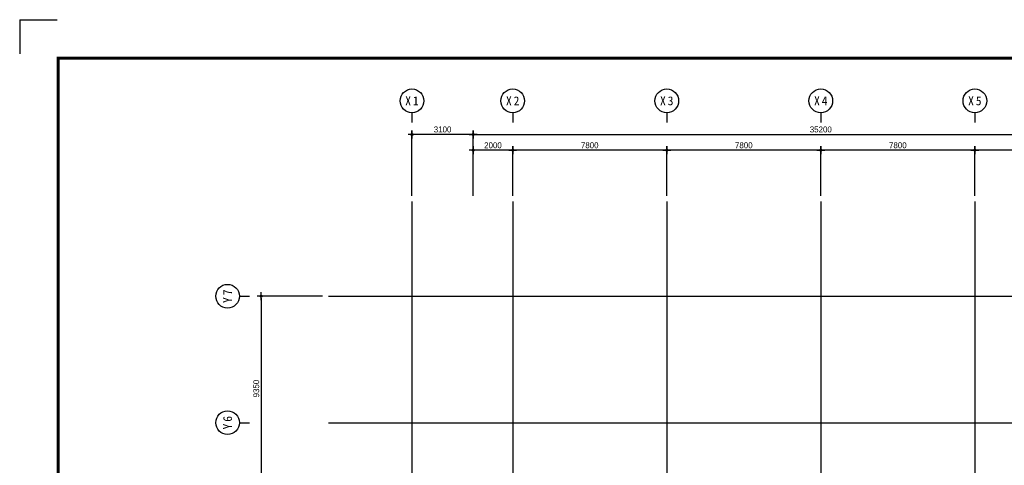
# Model space of a CAD drawing. Header units: inches. Extents: x 4005871 to 4089971, y -5560604 to -5501204.
# Tile 2 of 4: x 4005871 to 4055725, y -5523751 to -5501204. Entities that reach past the tile are written whole.
import ezdxf
from ezdxf.enums import TextEntityAlignment as Align

# ---------------------------------------------------------------- set-up
doc = ezdxf.new("R2010")
doc.units = ezdxf.units.IN
doc.header["$MEASUREMENT"] = 0
doc.linetypes.add('CEN', pattern=[66, 60, -2, 2, -2])
doc.layers.get('0').update_dxf_attribs({"linetype": 'CONTINUOUS'})
for name, color, linetype in [('3', 3, 'CONTINUOUS'), ('A_GE_FORM', 7, 'CONTINUOUS'), ('CEN', 13, 'CEN'), ('DI', 1, 'CONTINUOUS'), ('DIM', 7, 'CONTINUOUS')]:
    doc.layers.add(name, color=color, linetype=linetype)
doc.styles.add('GHS', font='txt')
doc.styles.add('HY울릉도 L', font='txt')
doc.styles.add('SDP-S', font='txt')
doc.styles.add('돋움체', font='txt')
doc.dimstyles.new('SMDI-3', dxfattribs={"dimtxt": 3, "dimasz": 1, "dimexe": 2, "dimexo": 3, "dimgap": 1, "dimtad": 1, "dimdsep": 46, "dimtxsty": 'HY울릉도 L', "dimblk": 'Z_DOT', "dimcen": 2.5, "dimdle": 1.5, "dimclrd": 1, "dimclre": 1, "dimclrt": 2, "dimadec": 0, "dimazin": 0, "dimtfac": 1, "dimtix": 1, "dimtmove": 2, "dimatfit": 3, "dimldrblk": 'Z_DOT', "dimfxl": 2, "dimtvp": 1, "dimtolj": 1, "dimtzin": 0, "dimarcsym": 0})

# ---------------------------------------------------------------- blocks, each defined once
blk = doc.blocks.new('sheet _서영')
at = {"layer": 'A_GE_FORM'}
for q in [(-362689.99, -1058481.68), (-362689.99, -1058481.68), (-362670.99, -1058464.44)]:
    blk.add_line((-362689.99, -1058464.44), q, dxfattribs=at)
at = {"layer": 'A_GE_FORM', "const_width": 1.5}
blk.add_lwpolyline([(-361868.49, -1059038.93), (-362670.49, -1059038.93), (-362670.49, -1058483.93), (-361868.49, -1058483.93)], close=True, dxfattribs=at)
blk = doc.blocks.new('Z_DOT')
at = {"layer": 'DIM', "color": 1, "ltscale": 3}
for p, q in [((-2, 0), (2, 0)), ((0, -2), (0, 2))]:
    blk.add_line(p, q, dxfattribs=at)
for radius in [0.5, 0.25]:
    blk.add_circle((0, 0), radius, dxfattribs=at)
blk = doc.blocks.new('*D4')
at = {"layer": 'DIM', "color": 1, "lineweight": -2, "ltscale": 3, "transparency": 16777216}
for p, q in [((4028834, -5510110), (4028834, -5506810)), ((4064034, -5510110), (4064034, -5506810)), ((4028934, -5507010), (4063934, -5507010))]:
    blk.add_line(p, q, dxfattribs=at)
at = {"layer": 'DIM', "color": 1, "lineweight": -2, "ltscale": 3, "transparency": 16777216, "xscale": 100, "yscale": 100, "zscale": 100, "rotation": 180}
blk.add_blockref('Z_DOT', (4028834, -5507010), dxfattribs=at)
at = {"layer": 'DIM', "color": 1, "lineweight": -2, "ltscale": 3, "transparency": 16777216, "xscale": 100, "yscale": 100, "zscale": 100}
blk.add_blockref('Z_DOT', (4064034, -5507010), dxfattribs=at)
at = {"layer": 'DIM', "color": 2, "ltscale": 3, "transparency": 16777216, "insert": (4046434, -5506760), "char_height": 300, "attachment_point": 5, "style": 'SDP-S'}
blk.add_mtext('\\A1;35200', dxfattribs=at)
blk = doc.blocks.new('CCS111')
blk.add_line((0, 8), (0, 3))
blk.add_circle((0, 14), 6)
at = {"color": 3, "style": 'GHS'}
for tag, p in [('X', (-2.45, 14.02)), ('1', (1.44, 14.02))]:
    blk.add_attdef(tag, text='', height=4.5, dxfattribs=at).set_placement(p, align=Align.MIDDLE_CENTER)
blk = doc.blocks.new('*D6')
at = {"layer": 'DIM', "color": 1, "lineweight": -2, "ltscale": 3, "transparency": 16777216}
for p, q in [((4054234, -5510110), (4054234, -5507610)), ((4061934, -5507810), (4054334, -5507810)), ((4062034, -5510110), (4062034, -5507610))]:
    blk.add_line(p, q, dxfattribs=at)
at = {"layer": 'DIM', "color": 1, "lineweight": -2, "ltscale": 3, "transparency": 16777216, "xscale": 100, "yscale": 100, "zscale": 100, "rotation": 180}
blk.add_blockref('Z_DOT', (4054234, -5507810), dxfattribs=at)
at = {"layer": 'DIM', "color": 1, "lineweight": -2, "ltscale": 3, "transparency": 16777216, "xscale": 100, "yscale": 100, "zscale": 100}
blk.add_blockref('Z_DOT', (4062034, -5507810), dxfattribs=at)
at = {"layer": 'DIM', "color": 2, "ltscale": 3, "transparency": 16777216, "insert": (4058134, -5507560), "char_height": 300, "attachment_point": 5, "style": 'SDP-S'}
blk.add_mtext('\\A1;7800', dxfattribs=at)
blk = doc.blocks.new('*D7')
at = {"layer": 'DIM', "color": 1, "lineweight": -2, "ltscale": 3, "transparency": 16777216}
for p, q in [((4046434, -5510110), (4046434, -5507610)), ((4054134, -5507810), (4046534, -5507810)), ((4054234, -5510110), (4054234, -5507610))]:
    blk.add_line(p, q, dxfattribs=at)
at = {"layer": 'DIM', "color": 1, "lineweight": -2, "ltscale": 3, "transparency": 16777216, "xscale": 100, "yscale": 100, "zscale": 100, "rotation": 180}
blk.add_blockref('Z_DOT', (4046434, -5507810), dxfattribs=at)
at = {"layer": 'DIM', "color": 1, "lineweight": -2, "ltscale": 3, "transparency": 16777216, "xscale": 100, "yscale": 100, "zscale": 100}
blk.add_blockref('Z_DOT', (4054234, -5507810), dxfattribs=at)
at = {"layer": 'DIM', "color": 2, "ltscale": 3, "transparency": 16777216, "insert": (4050334, -5507560), "char_height": 300, "attachment_point": 5, "style": 'SDP-S'}
blk.add_mtext('\\A1;7800', dxfattribs=at)
blk = doc.blocks.new('*D8')
at = {"layer": 'DIM', "color": 1, "lineweight": -2, "ltscale": 3, "transparency": 16777216}
for p, q in [((4038634, -5510110), (4038634, -5507610)), ((4046334, -5507810), (4038734, -5507810)), ((4046434, -5510110), (4046434, -5507610))]:
    blk.add_line(p, q, dxfattribs=at)
at = {"layer": 'DIM', "color": 1, "lineweight": -2, "ltscale": 3, "transparency": 16777216, "xscale": 100, "yscale": 100, "zscale": 100, "rotation": 180}
blk.add_blockref('Z_DOT', (4038634, -5507810), dxfattribs=at)
at = {"layer": 'DIM', "color": 1, "lineweight": -2, "ltscale": 3, "transparency": 16777216, "xscale": 100, "yscale": 100, "zscale": 100}
blk.add_blockref('Z_DOT', (4046434, -5507810), dxfattribs=at)
at = {"layer": 'DIM', "color": 2, "ltscale": 3, "transparency": 16777216, "insert": (4042534, -5507560), "char_height": 300, "attachment_point": 5, "style": 'SDP-S'}
blk.add_mtext('\\A1;7800', dxfattribs=at)
blk = doc.blocks.new('*D9')
at = {"layer": 'DIM', "color": 1, "lineweight": -2, "ltscale": 3, "transparency": 16777216}
for p, q in [((4030834, -5510110), (4030834, -5507610)), ((4038534, -5507810), (4030934, -5507810)), ((4038634, -5510110), (4038634, -5507610))]:
    blk.add_line(p, q, dxfattribs=at)
at = {"layer": 'DIM', "color": 1, "lineweight": -2, "ltscale": 3, "transparency": 16777216, "xscale": 100, "yscale": 100, "zscale": 100, "rotation": 180}
blk.add_blockref('Z_DOT', (4030834, -5507810), dxfattribs=at)
at = {"layer": 'DIM', "color": 1, "lineweight": -2, "ltscale": 3, "transparency": 16777216, "xscale": 100, "yscale": 100, "zscale": 100}
blk.add_blockref('Z_DOT', (4038634, -5507810), dxfattribs=at)
at = {"layer": 'DIM', "color": 2, "ltscale": 3, "transparency": 16777216, "insert": (4034734, -5507560), "char_height": 300, "attachment_point": 5, "style": 'SDP-S'}
blk.add_mtext('\\A1;7800', dxfattribs=at)
blk = doc.blocks.new('*D10')
at = {"layer": 'DIM', "color": 1, "lineweight": -2, "ltscale": 3, "transparency": 16777216}
for p, q in [((4028834, -5510110), (4028834, -5507610)), ((4030734, -5507810), (4028934, -5507810)), ((4030834, -5510110), (4030834, -5507610))]:
    blk.add_line(p, q, dxfattribs=at)
at = {"layer": 'DIM', "color": 1, "lineweight": -2, "ltscale": 3, "transparency": 16777216, "xscale": 100, "yscale": 100, "zscale": 100, "rotation": 180}
blk.add_blockref('Z_DOT', (4028834, -5507810), dxfattribs=at)
at = {"layer": 'DIM', "color": 1, "lineweight": -2, "ltscale": 3, "transparency": 16777216, "xscale": 100, "yscale": 100, "zscale": 100}
blk.add_blockref('Z_DOT', (4030834, -5507810), dxfattribs=at)
at = {"layer": 'DIM', "color": 2, "ltscale": 3, "transparency": 16777216, "insert": (4029834, -5507560), "char_height": 300, "attachment_point": 5, "style": 'SDP-S'}
blk.add_mtext('\\A1;2000', dxfattribs=at)
blk = doc.blocks.new('*D12')
at = {"layer": 'DIM', "color": 1, "lineweight": -2, "ltscale": 3, "transparency": 16777216}
for p, q in [((4021199, -5515195), (4017899, -5515195)), ((4018099, -5515295), (4018099, -5524445)), ((4021199, -5524545), (4017899, -5524545))]:
    blk.add_line(p, q, dxfattribs=at)
at = {"layer": 'DIM', "color": 1, "lineweight": -2, "ltscale": 3, "transparency": 16777216, "xscale": 100, "yscale": 100, "zscale": 100}
for p, rotation in [((4018099, -5515195), 90), ((4018099, -5524545), 270)]:
    blk.add_blockref('Z_DOT', p, dxfattribs=dict(at, rotation=rotation))
at = {"layer": 'DIM', "color": 2, "ltscale": 3, "transparency": 16777216, "insert": (4017849, -5519870), "char_height": 300, "attachment_point": 5, "rotation": 90, "style": 'SDP-S'}
blk.add_mtext('\\A1;9350', dxfattribs=at)
blk = doc.blocks.new('*D19')
at = {"layer": 'DIM', "color": 1, "lineweight": -2, "ltscale": 3, "transparency": 16777216}
for p, q in [((4025734, -5510110), (4025734, -5506810)), ((4028834, -5510110), (4028834, -5506810)), ((4028734, -5507010), (4025834, -5507010))]:
    blk.add_line(p, q, dxfattribs=at)
at = {"layer": 'DIM', "color": 1, "lineweight": -2, "ltscale": 3, "transparency": 16777216, "xscale": 100, "yscale": 100, "zscale": 100, "rotation": 180}
blk.add_blockref('Z_DOT', (4025734, -5507010), dxfattribs=at)
at = {"layer": 'DIM', "color": 1, "lineweight": -2, "ltscale": 3, "transparency": 16777216, "xscale": 100, "yscale": 100, "zscale": 100}
blk.add_blockref('Z_DOT', (4028834, -5507010), dxfattribs=at)
at = {"layer": 'DIM', "color": 2, "ltscale": 3, "transparency": 16777216, "insert": (4027284, -5506760), "char_height": 300, "attachment_point": 5, "style": 'SDP-S'}
blk.add_mtext('\\A1;3100', dxfattribs=at)

msp = doc.modelspace()

# ---------------------------------------------------------------- linework, layer by layer
at = {"layer": 'CEN'}
for p, q in [((4025734.289, -5510409.833), (4025734.289, -5554758.274)), ((4030834.289, -5510409.833), (4030834.289, -5554758.274)), ((4038634.289, -5510409.833), (4038634.289, -5554758.274)), ((4046434.289, -5510409.833), (4046434.289, -5554758.274)), ((4054234.289, -5510409.833), (4054234.289, -5554758.274)), ((4021498.874, -5515195.309), (4072357.54, -5515195.309)), ((4021498.874, -5521595.309), (4072357.54, -5521595.309))]:
    msp.add_line(p, q, dxfattribs=at)

# ---------------------------------------------------------------- block references
at = {"layer": '3', "xscale": 100, "yscale": 100, "zscale": 100}
msp.add_blockref('sheet _서영', (40274870.4, 100345239.336), dxfattribs=at)
at = {"layer": 'DI'}
ref = msp.add_blockref('CCS111', (4025734.289, -5506709.833), dxfattribs=dict(at, xscale=100, yscale=100, zscale=100))
ref.add_attrib('1', '1', dxfattribs={"layer": '0', "color": 3, "height": 450, "style": '돋움체'}).set_placement((4025928.039, -5505309.039), align=Align.MIDDLE_CENTER)
ref.add_attrib('X', 'X', dxfattribs={"layer": '0', "color": 3, "height": 450, "style": '돋움체'}).set_placement((4025539.085, -5505308.042), align=Align.MIDDLE_CENTER)
ref = msp.add_blockref('CCS111', (4030834.289, -5506709.833), dxfattribs=dict(at, xscale=100, yscale=100, zscale=100))
ref.add_attrib('1', '2', dxfattribs={"layer": '0', "color": 3, "height": 450, "style": '돋움체'}).set_placement((4031028.039, -5505309.039), align=Align.MIDDLE_CENTER)
ref.add_attrib('X', 'X', dxfattribs={"layer": '0', "color": 3, "height": 450, "style": '돋움체'}).set_placement((4030639.085, -5505308.042), align=Align.MIDDLE_CENTER)
ref = msp.add_blockref('CCS111', (4038634.289, -5506709.833), dxfattribs=dict(at, xscale=100, yscale=100, zscale=100))
ref.add_attrib('1', '3', dxfattribs={"layer": '0', "color": 3, "height": 450, "style": '돋움체'}).set_placement((4038828.039, -5505309.039), align=Align.MIDDLE_CENTER)
ref.add_attrib('X', 'X', dxfattribs={"layer": '0', "color": 3, "height": 450, "style": '돋움체'}).set_placement((4038439.085, -5505308.042), align=Align.MIDDLE_CENTER)
ref = msp.add_blockref('CCS111', (4046434.289, -5506709.833), dxfattribs=dict(at, xscale=100, yscale=100, zscale=100))
ref.add_attrib('1', '4', dxfattribs={"layer": '0', "color": 3, "height": 450, "style": '돋움체'}).set_placement((4046628.039, -5505309.039), align=Align.MIDDLE_CENTER)
ref.add_attrib('X', 'X', dxfattribs={"layer": '0', "color": 3, "height": 450, "style": '돋움체'}).set_placement((4046239.085, -5505308.042), align=Align.MIDDLE_CENTER)
ref = msp.add_blockref('CCS111', (4054234.289, -5506709.833), dxfattribs=dict(at, xscale=100, yscale=100, zscale=100))
ref.add_attrib('1', '5', dxfattribs={"layer": '0', "color": 3, "height": 450, "style": '돋움체'}).set_placement((4054428.039, -5505309.039), align=Align.MIDDLE_CENTER)
ref.add_attrib('X', 'X', dxfattribs={"layer": '0', "color": 3, "height": 450, "style": '돋움체'}).set_placement((4054039.085, -5505308.042), align=Align.MIDDLE_CENTER)
ref = msp.add_blockref('CCS111', (4017798.874, -5515195.309), dxfattribs=dict(at, xscale=100, yscale=100, zscale=100, rotation=90))
ref.add_attrib('1', '7', dxfattribs={"layer": '0', "color": 3, "height": 450, "rotation": 90, "style": '돋움체'}).set_placement((4016398.079, -5515001.559), align=Align.MIDDLE_CENTER)
ref.add_attrib('X', 'Y', dxfattribs={"layer": '0', "color": 3, "height": 450, "rotation": 90, "style": '돋움체'}).set_placement((4016397.082, -5515390.514), align=Align.MIDDLE_CENTER)
ref = msp.add_blockref('CCS111', (4017798.874, -5521595.309), dxfattribs=dict(at, xscale=100, yscale=100, zscale=100, rotation=90))
ref.add_attrib('1', '6', dxfattribs={"layer": '0', "color": 3, "height": 450, "rotation": 90, "style": '돋움체'}).set_placement((4016398.079, -5521401.559), align=Align.MIDDLE_CENTER)
ref.add_attrib('X', 'Y', dxfattribs={"layer": '0', "color": 3, "height": 450, "rotation": 90, "style": '돋움체'}).set_placement((4016397.082, -5521790.514), align=Align.MIDDLE_CENTER)

# ---------------------------------------------------------------- dimensions: what is measured, and where the dimension line sits
at = {"layer": 'DIM', "ltscale": 3}
for base, p1, p2, picture, middle in [((4025734.289, -5507009.833), (4028834.289, -5510409.833), (4025734.289, -5510409.833), '*D19', (4027284.289, -5506759.63)), ((4064034.289, -5507009.833), (4028834.289, -5510409.833), (4064034.289, -5510409.833), '*D4', (4046434.289, -5506759.63)), ((4028834.289, -5507809.833), (4030834.289, -5510409.833), (4028834.289, -5510409.833), '*D10', (4029834.289, -5507559.63)), ((4030834.289, -5507809.833), (4038634.289, -5510409.833), (4030834.289, -5510409.833), '*D9', (4034734.289, -5507559.63)), ((4038634.289, -5507809.833), (4046434.289, -5510409.833), (4038634.289, -5510409.833), '*D8', (4042534.289, -5507559.63)), ((4046434.289, -5507809.833), (4054234.289, -5510409.833), (4046434.289, -5510409.833), '*D7', (4050334.289, -5507559.63)), ((4054234.289, -5507809.833), (4062034.289, -5510409.833), (4054234.289, -5510409.833), '*D6', (4058134.289, -5507559.63))]:
    dim = msp.add_linear_dim(base=base, p1=p1, p2=p2, dimstyle='SMDI-3', override={"dimscale": 100, "dimtxsty": 'SDP-S'}, dxfattribs=at)
    dim.commit()
    dim.dimension.update_dxf_attribs({"geometry": picture, "text_midpoint": middle})
dim = msp.add_linear_dim(base=(4018098.874, -5524545.309), p1=(4021498.874, -5515195.309), p2=(4021498.874, -5524545.309), angle=90, dimstyle='SMDI-3', override={"dimscale": 100, "dimtxsty": 'SDP-S'}, dxfattribs=at)
dim.commit()
dim.dimension.update_dxf_attribs({"geometry": '*D12', "text_midpoint": (4017848.67, -5519870.309)})

doc.saveas('drawing.dxf')
